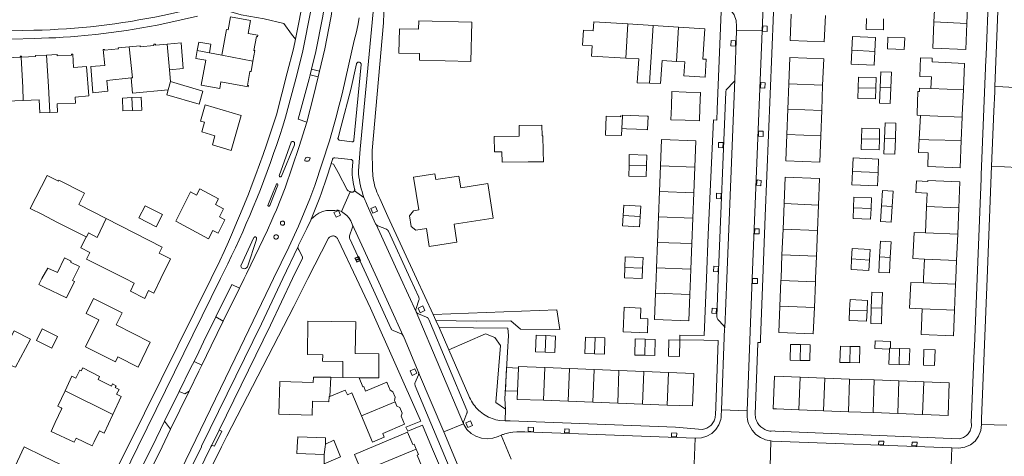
# Model space of a CAD drawing. Header units: metres. Extents: x 89888 to 94270, y 464165 to 468904.
# Tile 217 of 256: x 92012 to 92244, y 466998 to 467100. Entities that reach past the tile are written whole.
import ezdxf

# ---------------------------------------------------------------- set-up
doc = ezdxf.new("R2010")
doc.units = ezdxf.units.M
doc.layers.get('0').update_dxf_attribs({"linetype": 'CONTINUOUS'})
for name, color, linetype, lineweight in [('B_BEBOUWINGSGRENS_0', 251, 'CONTINUOUS', 13), ('B_LUIFEL_1', 251, 'CONTINUOUS', 13), ('B_TUSSENMUUR_0', 251, 'CONTINUOUS', 13), ('Q_OPLAADPAAL_0', 251, 'CONTINUOUS', 13), ('T_CULTUURGRENS_0', 251, 'CONTINUOUS', 13), ('T_HEK_LIJN_0', 251, 'CONTINUOUS', 13), ('V_WEGGRENS_0', 251, 'CONTINUOUS', 13)]:
    doc.layers.add(name, color=color, linetype=linetype, lineweight=lineweight)

# ---------------------------------------------------------------- blocks, each defined once
blk = doc.blocks.new('OGT_BLOK1_ACAD_1_FMEBLOCK20')
at = {"layer": 'B_BEBOUWINGSGRENS_0'}
for points in [[(8.29, -7.07), (10.53, -2.38), (7.91, -1.05), (8.58, 0.37), (-4.57, 7.07)], [(-9.29, 2.75), (-10.53, 0.15), (-8.44, -0.91), (-9.18, -2.46), (-0.15, -7.07)]]:
    blk.add_lwpolyline(points, dxfattribs=at)
blk = doc.blocks.new('Q_OPLAADPAAL')
for points in [[(-0.5, 0.5), (0.5, 0.5), (0.5, -0.5), (-0.5, -0.5)], [(-0.08, 0.33), (0.07, 0.33), (0.07, -0.33), (-0.08, -0.33)]]:
    blk.add_lwpolyline(points, close=True)
blk.add_lwpolyline([(-0.44, 0.46), (0.44, 0.46, -0.414214), (0.46, 0.44), (0.46, -0.44, -0.414214), (0.44, -0.46), (-0.44, -0.46, -0.414214), (-0.46, -0.44), (-0.46, 0.44), (-0.46, 0.44), (-0.46, 0.45), (-0.46, 0.45), (-0.46, 0.45), (-0.46, 0.45), (-0.46, 0.45), (-0.46, 0.45), (-0.46, 0.46), (-0.46, 0.46), (-0.46, 0.46), (-0.45, 0.46), (-0.45, 0.46), (-0.45, 0.46), (-0.45, 0.46), (-0.45, 0.46), (-0.45, 0.46), (-0.44, 0.46), (-0.44, 0.46)], format="xyb")
blk = doc.blocks.new('OGT_BLOK3_ACAD_1_FMEBLOCK24')
at = {"layer": 'B_BEBOUWINGSGRENS_0'}
for points in [[(-3.46, 2.27), (-4.22, 0.91), (-2.92, 0.29)], [(-2.92, 0.29), (2.3, -2.27), (4.22, 1.58), (3.75, 1.82), (3.98, 2.27)]]:
    blk.add_lwpolyline(points, dxfattribs=at)
blk = doc.blocks.new('OGT_BLOK3_ACAD_1_FMEBLOCK30')
at = {"layer": 'V_WEGGRENS_0'}
blk.add_line((-0.56, 0.59), (-0.58, -0.59), dxfattribs=at)
blk.add_lwpolyline([(-0.58, -0.59), (0.56, -0.57), (0.58, 0.59)], dxfattribs=at)

msp = doc.modelspace()

# ---------------------------------------------------------------- linework, layer by layer
at = {"layer": 'B_BEBOUWINGSGRENS_0'}
for p, q in [((92227.81, 467105.88), (92227.54, 467099.91)), ((92235.28, 467099.57), (92235.55, 467105.54)), ((92118.6, 467090.59), (92118.83, 467099.88)), ((92161.49, 467099.06), (92155.55, 467099.43)), ((92167.48, 467098.68), (92161.49, 467099.06)), ((92220.56, 467093.45), (92220.66, 467096.17)), ((92060.02, 467092.1), (92057.07, 467092.61)), ((92147.01, 467091.9), (92155.06, 467091.39)), ((92213.51, 467089.71), (92213.67, 467092.97)), ((92227.1, 467090.49), (92227.11, 467091.38)), ((92047.93, 467085.89), (92047.72, 467088.66)), ((92213.86, 467084.32), (92213.93, 467086.83)), ((92193.38, 467085.38), (92193.15, 467079.4)), ((92201.13, 467079.09), (92201.36, 467085.07)), ((92165.91, 467083.55), (92165.78, 467079.99)), ((92007.35, 467081.18), (92013.27, 467081.43)), ((92154.25, 467077.96), (92154.24, 467077.77)), ((92193.15, 467079.4), (92192.92, 467073.41)), ((92200.9, 467073.1), (92201.13, 467079.09)), ((92224.35, 467077.93), (92224.07, 467072.32)), ((92218.46, 467072.43), (92218.58, 467076.09)), ((92233.96, 467072), (92234.19, 467077.5)), ((92214.7, 467072.3), (92214.76, 467074.8)), ((92155.8, 467066.17), (92155.73, 467063.65)), ((92163.21, 467066.06), (92162.98, 467060.06)), ((92171.04, 467059.75), (92171.27, 467065.75)), ((92214.23, 467061.35), (92214.38, 467064.49)), ((92233.4, 467056.19), (92233.66, 467062.33)), ((92162.98, 467060.06), (92162.75, 467054.07)), ((92170.8, 467053.76), (92171.04, 467059.75)), ((92217.7, 467056.47), (92217.94, 467060.11)), ((92032.8, 467053.67), (92026.38, 467056.94)), ((92192.28, 467057.18), (92192.03, 467051.15)), ((92200.15, 467050.82), (92200.4, 467056.85)), ((92212.74, 467056.03), (92212.83, 467058.51)), ((92225.83, 467056.51), (92225.57, 467050.31)), ((92233.13, 467049.98), (92233.4, 467056.19)), ((92162.75, 467054.07), (92162.51, 467048.07)), ((92170.57, 467047.76), (92170.8, 467053.76)), ((92192.03, 467051.15), (92191.79, 467045.13)), ((92199.9, 467044.8), (92200.15, 467050.82)), ((92232.87, 467043.81), (92233.13, 467049.98)), ((92162.51, 467048.07), (92162.28, 467042.08)), ((92170.34, 467041.77), (92170.57, 467047.76)), ((92217.28, 467044.54), (92217.46, 467048.22)), ((92191.79, 467045.13), (92191.56, 467039.53)), ((92154.93, 467044.66), (92154.83, 467042.18)), ((92199.69, 467039.53), (92199.9, 467044.8)), ((92212.21, 467041.46), (92212.36, 467043.91)), ((92225.3, 467044.13), (92225.11, 467039.53)), ((92232.69, 467039.53), (92232.87, 467043.81)), ((92162.28, 467042.08), (92162.18, 467039.53)), ((92170.25, 467039.53), (92170.34, 467041.77)), ((92162.18, 467039.53), (92162.05, 467036.08)), ((92170.11, 467035.77), (92170.25, 467039.53)), ((92191.56, 467039.53), (92191.54, 467039.11)), ((92199.66, 467038.78), (92199.69, 467039.53)), ((92225.11, 467039.53), (92225.07, 467038.52)), ((92232.38, 467032.13), (92232.64, 467038.26)), ((92232.64, 467038.26), (92232.69, 467039.53)), ((92211.81, 467031.97), (92211.92, 467034.41)), ((92161.95, 467025.24), (92159.59, 467025.29)), ((92167.78, 467025.06), (92165.18, 467025.12)), ((92217.29, 467023.21), (92217.35, 467024.75)), ((92198.45, 467023.94), (92196.14, 467024)), ((92210.13, 467023.53), (92207.83, 467023.59)), ((92219.47, 467023.13), (92217.29, 467023.21)), ((92129.82, 467018.48), (92129.58, 467013.1)), ((92141.79, 467018.4), (92135.97, 467018.63)), ((92147.62, 467018.17), (92141.79, 467018.4)), ((92153.44, 467017.94), (92147.62, 467018.17)), ((92159.26, 467017.71), (92153.44, 467017.94)), ((92165.09, 467017.48), (92159.26, 467017.71)), ((92088.43, 467016.29), (92085.62, 467016.33)), ((92201.87, 467016.14), (92196.06, 467016.35)), ((92207.69, 467015.92), (92201.87, 467016.14)), ((92213.5, 467015.7), (92207.69, 467015.92)), ((92219.32, 467015.48), (92213.5, 467015.7)), ((92225.13, 467015.26), (92219.32, 467015.48)), ((92135.66, 467010.91), (92141.48, 467010.69)), ((92141.48, 467010.69), (92147.3, 467010.47)), ((92147.3, 467010.47), (92153.13, 467010.24)), ((92153.13, 467010.24), (92158.95, 467010.02)), ((92158.95, 467010.02), (92164.78, 467009.8)), ((92195.77, 467008.67), (92201.58, 467008.45)), ((92201.58, 467008.45), (92207.4, 467008.23)), ((92207.4, 467008.23), (92213.21, 467008.01)), ((92213.21, 467008.01), (92219.03, 467007.79)), ((92219.03, 467007.79), (92224.84, 467007.57))]:
    msp.add_line(p, q, dxfattribs=at)
for points in [[(92066.17, 467097.21), (92066.74, 467100.25), (92062.02, 467101.13), (92061.45, 467098.08), (92061.11, 467098.15), (92060.02, 467092.1)], [(92193.96, 467101.74), (92193.71, 467095.58), (92201.75, 467095.26), (92201.99, 467101.42)], [(92118.83, 467099.88), (92106.33, 467100.19), (92106.29, 467098.21), (92101.81, 467098.32), (92101.68, 467092.59), (92106.52, 467092.47), (92106.48, 467090.89), (92118.6, 467090.59)], [(92155.55, 467099.43), (92147.53, 467099.94), (92147.4, 467097.79), (92145.08, 467097.94), (92144.86, 467094.46), (92147.16, 467094.32), (92147.01, 467091.9)], [(92166.94, 467090.64), (92168.93, 467090.51), (92168.7, 467087.22), (92173.69, 467086.95), (92173.98, 467091.12), (92173.16, 467091.18), (92173.61, 467098.29), (92167.48, 467098.68)], [(92211.65, 467100.69), (92211.6, 467098.1), (92215.66, 467098.02), (92215.7, 467100.62)], [(92227.54, 467099.91), (92227.27, 467093.75), (92235.01, 467093.41), (92235.28, 467099.57)], [(92067.33, 467090.71), (92067.77, 467093.19), (92067.55, 467093.23), (92068.13, 467096.46), (92068.38, 467096.42), (92068.45, 467096.78), (92066.17, 467097.21)], [(92213.67, 467092.97), (92213.83, 467096.23), (92208.36, 467096.5), (92208.2, 467093.24)], [(92220.66, 467096.17), (92216.73, 467096.3), (92216.63, 467093.59), (92220.56, 467093.45)], [(92038.23, 467094.05), (92035.63, 467093.79), (92035.65, 467093.62), (92032.43, 467093.29), (92032.41, 467093.46), (92032.11, 467093.43), (92032.44, 467089.7), (92029.14, 467089.42), (92029.66, 467083.22), (92033.18, 467083.59), (92032.97, 467086.16), (92038.65, 467086.74)], [(92047.11, 467094.71), (92044.38, 467094.44), (92044.36, 467094.72), (92044.01, 467094.69), (92044.03, 467094.41), (92040.78, 467094.08), (92040.76, 467094.31), (92038.23, 467094.05)], [(92047.72, 467088.66), (92050.93, 467088.97), (92050.42, 467095.03), (92047.11, 467094.71)], [(92057.07, 467092.61), (92057.43, 467094.66), (92054.57, 467095.18), (92054.22, 467093.21)], [(92012.59, 467091.64), (92009.31, 467091.49), (92009.3, 467091.73), (92006.75, 467091.62)], [(92018.78, 467092.11), (92016.13, 467091.99), (92016.13, 467091.77), (92012.9, 467091.63), (92012.9, 467091.9), (92012.73, 467091.89), (92012.58, 467091.89), (92012.59, 467091.64)], [(92028.12, 467089.4), (92025.07, 467089.2), (92024.96, 467092.37), (92024.59, 467092.35), (92024.6, 467092.09), (92021.26, 467091.94), (92021.25, 467092.22), (92018.78, 467092.11)], [(92054.22, 467093.21), (92053.9, 467091.34), (92056.24, 467090.92), (92055.12, 467085.06), (92059.49, 467084.23), (92059.8, 467085.82), (92066.18, 467084.64), (92066.24, 467084.94), (92066.03, 467084.98), (92066.62, 467088.27), (92066.88, 467088.22), (92067.33, 467090.71)], [(92201.36, 467085.07), (92201.6, 467091.25), (92193.62, 467091.55), (92193.38, 467085.38)], [(92208.2, 467093.24), (92208.04, 467089.98), (92213.51, 467089.71)], [(92227.11, 467091.38), (92224.4, 467091.49), (92224.2, 467087.1), (92224.33, 467087.1), (92226.95, 467086.99), (92226.83, 467084.25)], [(92019.52, 467078.62), (92021.36, 467078.71), (92021.25, 467080.65), (92025.53, 467080.83), (92025.49, 467082.25), (92028.69, 467082.57), (92028.12, 467089.4)], [(92155.06, 467091.39), (92158.1, 467091.2), (92157.74, 467085.6), (92160.6, 467085.53)], [(92160.6, 467085.53), (92163.21, 467085.46), (92163.59, 467090.85), (92166.94, 467090.64)], [(92234.46, 467083.91), (92234.72, 467090.17), (92227.1, 467090.49)], [(92213.93, 467086.83), (92209.76, 467086.95), (92209.69, 467084.44)], [(92217.37, 467084.41), (92217.52, 467088.09), (92215.03, 467088.2), (92214.88, 467084.52)], [(92038.65, 467086.74), (92038.94, 467083.12), (92047.4, 467083.98)], [(92047.4, 467083.98), (92047.07, 467082.78), (92054.65, 467080.55), (92055.52, 467083.66), (92047.93, 467085.89)], [(92214.88, 467084.52), (92214.73, 467080.83), (92217.22, 467080.73), (92217.37, 467084.41)], [(92038.96, 467079.08), (92041.17, 467079.17), (92041.04, 467082.2), (92038.83, 467082.11)], [(92165.78, 467079.99), (92165.66, 467076.92), (92169.01, 467076.8), (92172.36, 467076.67), (92172.47, 467079.74), (92172.61, 467083.3), (92169.26, 467083.42), (92165.91, 467083.55)], [(92209.69, 467084.44), (92209.62, 467081.92), (92213.79, 467081.8), (92213.86, 467084.32)], [(92226.83, 467084.25), (92224.18, 467084.37), (92224.13, 467083.53), (92223.76, 467083.53), (92223.61, 467078.41), (92223.6, 467077.97), (92224.35, 467077.93)], [(92234.19, 467077.5), (92234.22, 467078.03), (92234.46, 467083.91)], [(92013.27, 467081.43), (92017, 467081.59), (92017.15, 467078.51), (92019.52, 467078.62)], [(92038.83, 467082.11), (92036.62, 467082.02), (92036.74, 467078.98), (92038.96, 467079.08)], [(92056.05, 467080.39), (92054.99, 467076.61), (92055.9, 467076.34), (92055.26, 467074.05), (92058.38, 467073.12), (92057.78, 467070.99), (92062.19, 467069.68), (92064.51, 467077.87), (92056.05, 467080.39)], [(92154.24, 467077.77), (92153.82, 467077.79), (92153.79, 467077.6), (92150.42, 467077.78), (92150.26, 467073.3)], [(92154.12, 467074.81), (92155.21, 467074.77), (92159.9, 467074.58), (92160.17, 467074.57), (92160.29, 467077.72), (92160.1, 467077.73), (92154.25, 467077.96)], [(92125.94, 467066.89), (92132.04, 467066.98), (92135.64, 467067.03), (92135.6, 467069.54), (92135.55, 467073.1), (92135.35, 467073.1), (92135.32, 467075.6), (92129.94, 467075.52), (92129.98, 467073.02), (92124.1, 467072.93)], [(92218.58, 467076.09), (92216.04, 467076.17), (92215.92, 467072.52)], [(92124.1, 467072.93), (92124.15, 467069.36), (92125.9, 467069.38), (92125.94, 467066.89)], [(92150.26, 467073.3), (92154.06, 467073.21), (92154.12, 467074.81)], [(92192.92, 467073.41), (92192.68, 467067.24), (92200.67, 467066.94), (92200.9, 467073.1)], [(92214.76, 467074.8), (92210.55, 467074.91), (92210.49, 467072.41)], [(92171.27, 467065.75), (92171.51, 467071.92), (92163.45, 467072.23), (92163.21, 467066.06)], [(92210.49, 467072.41), (92210.42, 467069.91), (92214.63, 467069.8), (92214.7, 467072.3)], [(92215.92, 467072.52), (92215.79, 467068.86), (92218.34, 467068.78), (92218.46, 467072.43)], [(92224.07, 467072.32), (92223.94, 467069.23), (92226.2, 467069.13), (92226.07, 467065.89), (92233.7, 467065.58), (92233.96, 467072)], [(92159.94, 467066.07), (92160, 467068.59), (92155.86, 467068.7), (92155.8, 467066.17)], [(92155.73, 467063.65), (92159.87, 467063.54), (92159.94, 467066.07)], [(92214.38, 467064.49), (92214.52, 467067.64), (92208.5, 467067.91), (92208.36, 467064.76)], [(92026.38, 467056.94), (92027.66, 467059.61), (92021.63, 467062.66), (92021.54, 467062.46), (92018.92, 467063.76), (92014.93, 467056), (92017.77, 467054.6), (92021.19, 467052.85), (92028.08, 467049.34)], [(92123.87, 467053.77), (92122.61, 467061.88), (92116.19, 467060.88), (92115.76, 467063.67), (92110.32, 467062.83), (92110.1, 467064.18), (92105.12, 467063.4), (92106.32, 467055.68), (92105.06, 467055.48), (92104.15, 467054.31), (92104.53, 467051.79), (92105.68, 467050.9), (92108.16, 467051.29), (92108.8, 467047.12), (92115.28, 467048.13)], [(92208.36, 467064.76), (92208.22, 467061.62), (92214.23, 467061.35)], [(92200.4, 467056.85), (92200.65, 467063.07), (92192.53, 467063.4), (92192.28, 467057.18)], [(92226.08, 467062.37), (92223.42, 467062.53), (92223.26, 467059.8), (92225.96, 467059.64), (92225.83, 467056.51)], [(92233.66, 467062.33), (92226.09, 467062.65), (92226.08, 467062.37)], [(92049.17, 467053.03), (92056.87, 467048.93), (92057.86, 467050.89), (92059.14, 467050.21), (92060.71, 467053.36), (92059.45, 467054.03), (92060.41, 467055.94), (92058.54, 467056.94), (92059.24, 467058.34), (92054.82, 467060.69), (92054.07, 467059.17), (92052.62, 467059.94), (92049.17, 467053.03)], [(92217.94, 467060.11), (92215.42, 467060.28), (92215.18, 467056.63)], [(92158.43, 467054.12), (92158.59, 467056.55), (92154.57, 467056.81), (92154.42, 467054.38)], [(92212.83, 467058.51), (92208.7, 467058.66), (92208.61, 467056.18)], [(92044.57, 467051.75), (92046.02, 467054.6), (92041.94, 467056.67), (92040.49, 467053.82), (92044.57, 467051.75)], [(92154.42, 467054.38), (92154.26, 467051.94), (92158.27, 467051.68), (92158.43, 467054.12)], [(92208.61, 467056.18), (92208.51, 467053.7), (92212.65, 467053.54), (92212.74, 467056.03)], [(92215.18, 467056.63), (92214.93, 467052.99), (92217.46, 467052.82), (92217.7, 467056.47)], [(92115.28, 467048.13), (92114.63, 467052.34), (92123.87, 467053.77)], [(92225.57, 467050.31), (92222.87, 467050.42), (92222.61, 467044.24), (92225.3, 467044.13)], [(92217.46, 467048.22), (92214.95, 467048.34), (92214.77, 467044.66)], [(92212.36, 467043.91), (92212.51, 467046.36), (92208.33, 467046.61), (92208.18, 467044.16)], [(92025.12, 467039.53), (92026.54, 467042.36), (92024.41, 467043.39), (92024.57, 467043.67), (92022.98, 467044.43), (92021.31, 467040.97), (92019.06, 467041.98), (92017.68, 467039.53)], [(92159.01, 467042.01), (92159.11, 467044.49), (92154.93, 467044.66)], [(92208.18, 467044.16), (92208.04, 467041.71), (92212.21, 467041.46)], [(92214.77, 467044.66), (92214.58, 467040.99), (92217.09, 467040.86), (92217.28, 467044.54)], [(92154.83, 467042.18), (92154.73, 467039.71), (92158.91, 467039.54), (92159.01, 467042.01)], [(92037.22, 467039.53), (92039.36, 467038.44), (92038.48, 467036.58), (92041.88, 467034.85), (92042.78, 467036.73), (92044.02, 467036.1), (92045.66, 467039.53)], [(92191.54, 467039.11), (92191.54, 467039.06), (92191.29, 467033.05)], [(92199.41, 467032.75), (92199.66, 467038.73), (92199.66, 467038.78)], [(92225.07, 467038.52), (92222.07, 467038.65), (92221.81, 467032.56), (92224.81, 467032.43)], [(92162.05, 467036.08), (92161.81, 467029.89), (92169.87, 467029.57), (92170.11, 467035.77)], [(92215.32, 467032.57), (92215.46, 467036.26), (92212.94, 467036.36), (92212.8, 467032.66)], [(92035.52, 467021.15), (92040.3, 467018.72), (92043.17, 467024.55), (92035.14, 467028.63), (92036.54, 467031.45), (92029.82, 467034.86), (92028.11, 467031.36), (92031.04, 467029.87), (92027.94, 467023.52), (92034.94, 467019.97), (92035.52, 467021.15)], [(92211.92, 467034.41), (92207.81, 467034.6), (92207.7, 467032.15)], [(92154.65, 467032.8), (92154.39, 467027.04), (92160.11, 467026.78), (92160.26, 467030.08)], [(92160.26, 467030.08), (92158.48, 467030.16), (92158.59, 467032.62), (92154.65, 467032.8)], [(92191.29, 467033.05), (92191.04, 467026.86), (92199.16, 467026.53), (92199.41, 467032.75)], [(92207.7, 467032.15), (92207.59, 467029.71), (92211.7, 467029.52), (92211.81, 467031.97)], [(92212.8, 467032.66), (92212.66, 467028.96), (92215.18, 467028.87), (92215.32, 467032.57)], [(92224.81, 467032.43), (92224.55, 467026.42), (92232.12, 467026.1), (92232.38, 467032.13)], [(92092.29, 467016.23), (92093.08, 467016.22), (92096.95, 467016.16), (92096.94, 467021.86), (92091.39, 467021.95), (92091.51, 467029.35), (92080.27, 467029.53), (92080.15, 467021.69), (92083.74, 467021.63), (92083.72, 467020.12), (92088.5, 467020.05), (92088.43, 467016.29)], [(92010.44, 467019.1), (92011.46, 467018.67), (92014.97, 467025.32), (92011.1, 467027.28), (92007.61, 467020.6), (92007.68, 467020.57)], [(92020.01, 467023.21), (92021.35, 467025.95), (92017.74, 467027.71), (92016.4, 467024.97), (92020.01, 467023.21)], [(92136.24, 467026.12), (92133.94, 467026.22), (92133.77, 467022.32), (92136.07, 467022.22)], [(92136.07, 467022.22), (92138.37, 467022.12), (92138.54, 467026.02), (92136.24, 467026.12)], [(92147.83, 467025.69), (92145.53, 467025.76), (92145.41, 467021.93), (92147.71, 467021.86)], [(92147.71, 467021.86), (92150.02, 467021.79), (92150.14, 467025.62), (92147.83, 467025.69)], [(92159.59, 467025.29), (92157.22, 467025.34), (92157.14, 467021.56), (92159.51, 467021.51)], [(92159.51, 467021.51), (92161.87, 467021.46), (92161.95, 467025.24)], [(92165.18, 467025.12), (92165.09, 467021.31), (92167.68, 467021.24), (92167.78, 467025.06)], [(92217.35, 467024.75), (92213.68, 467024.87), (92213.62, 467023.09), (92217.07, 467022.97)], [(92196.14, 467024), (92193.82, 467024.05), (92193.74, 467020.35), (92196.05, 467020.3)], [(92196.05, 467020.3), (92198.36, 467020.24), (92198.45, 467023.94)], [(92207.83, 467023.59), (92205.52, 467023.64), (92205.43, 467019.83), (92207.74, 467019.77)], [(92207.74, 467019.77), (92210.04, 467019.71), (92210.13, 467023.53)], [(92217.07, 467022.97), (92216.94, 467019.39), (92219.34, 467019.31)], [(92219.34, 467019.31), (92221.73, 467019.23), (92221.86, 467023.05), (92219.47, 467023.13)], [(92227.82, 467022.8), (92225.18, 467022.89), (92225.06, 467019.15), (92227.7, 467019.06), (92227.82, 467022.8)], [(92030.88, 467015.83), (92031.23, 467016.55), (92027.27, 467018.53), (92026.91, 467017.82), (92026.55, 467017.99), (92025.67, 467016.11), (92024.73, 467016.58), (92023.12, 467013.16)], [(92135.97, 467018.63), (92129.83, 467018.87), (92129.82, 467018.48)], [(92164.78, 467009.8), (92170.71, 467009.58), (92171.08, 467017.25), (92165.09, 467017.48)], [(92034.35, 467007.61), (92036.31, 467011.78), (92035.24, 467012.32), (92035.81, 467013.44), (92034.88, 467013.9), (92035.11, 467014.35), (92034.29, 467014.76), (92034.04, 467014.25), (92030.88, 467015.83)], [(92085.62, 467016.33), (92081.58, 467016.39), (92081.46, 467015.12), (92073.67, 467015.37), (92073.43, 467007.65), (92081.22, 467007.4), (92081.32, 467010.7), (92085.16, 467010.56), (92085.26, 467011.79), (92085.4, 467011.84)], [(92100.78, 467010.56), (92100.63, 467010.89), (92100.8, 467011.65), (92100.25, 467012.93), (92099.62, 467013.28), (92098.83, 467015.16), (92093.83, 467013.06), (92093.38, 467014.12), (92093.21, 467014.05), (92092.29, 467016.23)], [(92196.06, 467016.35), (92190.04, 467016.58), (92189.75, 467008.9), (92190.5, 467008.87), (92195.77, 467008.67)], [(92224.84, 467007.57), (92230.85, 467007.35), (92231.14, 467015.03), (92225.13, 467015.26)], [(92023.12, 467013.16), (92021.4, 467009.5), (92022.17, 467009.11), (92022.39, 467009), (92020.82, 467005.66), (92019.85, 467003.6), (92025.28, 467001.05), (92025.72, 467001.97), (92029.52, 467000.19), (92029.97, 467001.14), (92031.18, 467003.73), (92032.28, 467003.19), (92034.35, 467007.61)], [(92085.4, 467011.84), (92089.04, 467013.31), (92089.53, 467012.22), (92090.59, 467012.64), (92092.84, 467007.28)], [(92129.58, 467013.1), (92129.49, 467011.14), (92135.66, 467010.91)], [(92092.84, 467007.28), (92095.43, 467001.08), (92098.21, 467002.25), (92097.84, 467003.13), (92102.97, 467005.29), (92102.22, 467007.15), (92102.41, 467007.91), (92101.86, 467009.19), (92101.21, 467009.56), (92100.78, 467010.56)], [(92105.7, 466999.45), (92105.22, 467000.6), (92104.92, 467000.48), (92103.67, 467003.43), (92091.19, 466998.17), (92092.14, 466995.9), (92088.77, 466994.47), (92089.55, 466992.67), (92090.61, 466993.12)], [(92084.39, 467000.62), (92084.41, 467002.09), (92077.87, 467002.33), (92077.74, 467000), (92077.65, 466998.42), (92084.07, 466998.14)], [(92086.97, 467000), (92086.38, 467001.5), (92084.39, 467000.62)], [(92017.99, 466997.78), (92013.5, 466999.96), (92009.78, 466992.07), (92010.26, 466990.72), (92013.85, 466988.97), (92022.86, 466984.58), (92025.14, 466989.56), (92022.11, 466991.03), (92023.98, 466994.85), (92017.99, 466997.78)], [(92084.07, 466998.14), (92084.08, 466995.95), (92087.93, 466997.59), (92086.97, 467000)], [(92107.08, 466995.34), (92105.96, 466998.01), (92106.14, 466998.09), (92106.24, 466998.15), (92105.7, 466999.45)]]:
    msp.add_lwpolyline(points, dxfattribs=at)
at = {"layer": 'B_LUIFEL_1'}
msp.add_line((92129.82, 467018.48), (92127, 467018.61), dxfattribs=at)
msp.add_lwpolyline([(92127, 467018.61), (92126.74, 467013.16), (92129.58, 467013.1)], dxfattribs=at)
at = {"layer": 'B_TUSSENMUUR_0'}
for p, q in [((92155.06, 467091.39), (92155.55, 467099.43)), ((92160.6, 467085.53), (92161.49, 467099.06)), ((92167.48, 467098.68), (92166.94, 467090.64)), ((92227.54, 467099.91), (92235.28, 467099.57)), ((92047.11, 467094.71), (92047.72, 467088.66)), ((92057.07, 467092.61), (92054.22, 467093.21)), ((92067.33, 467090.71), (92060.02, 467092.1)), ((92208.2, 467093.24), (92213.67, 467092.97)), ((92047.93, 467085.89), (92047.4, 467083.98)), ((92193.38, 467085.38), (92201.36, 467085.07)), ((92214.88, 467084.52), (92217.37, 467084.41)), ((92209.69, 467084.44), (92213.86, 467084.32)), ((92226.83, 467084.25), (92234.46, 467083.91)), ((92038.83, 467082.11), (92038.96, 467079.08)), ((92154.24, 467077.77), (92154.12, 467074.81)), ((92193.15, 467079.4), (92201.13, 467079.09)), ((92192.92, 467073.41), (92200.9, 467073.1)), ((92210.49, 467072.41), (92214.7, 467072.3)), ((92215.92, 467072.52), (92218.46, 467072.43)), ((92155.8, 467066.17), (92159.94, 467066.07)), ((92163.21, 467066.06), (92171.27, 467065.75)), ((92208.36, 467064.76), (92214.38, 467064.49)), ((92162.98, 467060.06), (92171.04, 467059.75)), ((92192.28, 467057.18), (92200.4, 467056.85)), ((92154.42, 467054.38), (92158.43, 467054.12)), ((92208.61, 467056.18), (92212.74, 467056.03)), ((92215.18, 467056.63), (92217.7, 467056.47)), ((92225.83, 467056.51), (92233.4, 467056.19)), ((92162.75, 467054.07), (92170.8, 467053.76)), ((92192.03, 467051.15), (92200.15, 467050.82)), ((92225.57, 467050.31), (92233.13, 467049.98)), ((92170.57, 467047.76), (92162.51, 467048.07)), ((92191.79, 467045.13), (92199.9, 467044.8)), ((92208.18, 467044.16), (92212.36, 467043.91)), ((92214.77, 467044.66), (92217.28, 467044.54)), ((92225.3, 467044.13), (92232.87, 467043.81)), ((92154.83, 467042.18), (92159.01, 467042.01)), ((92170.34, 467041.77), (92162.28, 467042.08)), ((92191.54, 467039.11), (92199.66, 467038.78)), ((92225.07, 467038.52), (92232.64, 467038.26)), ((92162.05, 467036.08), (92170.11, 467035.77)), ((92199.41, 467032.75), (92191.29, 467033.05)), ((92211.81, 467031.97), (92207.7, 467032.15)), ((92215.32, 467032.57), (92212.8, 467032.66)), ((92232.38, 467032.13), (92224.81, 467032.43)), ((92136.24, 467026.12), (92136.07, 467022.22)), ((92147.71, 467021.86), (92147.83, 467025.69)), ((92159.59, 467025.29), (92159.51, 467021.51)), ((92196.05, 467020.3), (92196.14, 467024)), ((92207.74, 467019.77), (92207.83, 467023.59)), ((92219.34, 467019.31), (92219.47, 467023.13)), ((92135.97, 467018.63), (92135.66, 467010.91)), ((92141.79, 467018.4), (92141.48, 467010.69)), ((92147.62, 467018.17), (92147.3, 467010.47)), ((92153.44, 467017.94), (92153.13, 467010.24)), ((92159.26, 467017.71), (92158.95, 467010.02)), ((92165.09, 467017.48), (92164.78, 467009.8)), ((92085.62, 467016.33), (92085.4, 467011.84)), ((92092.29, 467016.23), (92088.43, 467016.29)), ((92195.77, 467008.67), (92196.06, 467016.35)), ((92201.58, 467008.45), (92201.87, 467016.14)), ((92207.4, 467008.23), (92207.69, 467015.92)), ((92213.5, 467015.7), (92213.21, 467008.01)), ((92219.03, 467007.79), (92219.32, 467015.48)), ((92224.84, 467007.57), (92225.13, 467015.26)), ((92023.12, 467013.16), (92034.35, 467007.61)), ((92100.78, 467010.56), (92092.84, 467007.28)), ((92105.7, 466999.45), (92090.61, 466993.12))]:
    msp.add_line(p, q, dxfattribs=at)
for points in [[(92038.23, 467094.05), (92038.97, 467086.77), (92038.65, 467086.74)], [(92013.27, 467081.43), (92013.14, 467084.47), (92012.75, 467091.64), (92012.59, 467091.64)], [(92018.78, 467092.11), (92019.18, 467084.73), (92019.52, 467078.62)], [(92224.35, 467077.93), (92226.57, 467077.82), (92234.19, 467077.5)], [(92224.07, 467072.32), (92226.33, 467072.22), (92233.96, 467072)], [(92032.8, 467053.67), (92030.67, 467049.22), (92028.64, 467050.27), (92028.18, 467049.29), (92028.08, 467049.34)], [(92217.07, 467022.97), (92217.08, 467023.21), (92217.29, 467023.21)], [(92084.39, 467000.62), (92084.31, 467000), (92084.07, 466998.14)]]:
    msp.add_lwpolyline(points, dxfattribs=at)
at = {"layer": 'T_CULTUURGRENS_0'}
msp.add_lwpolyline([(92126.74, 467008.85), (92124.49, 467010.43), (92125.59, 467023.79), (92124.19, 467025.65), (92122.06, 467026.51), (92113.4, 467022.77)], dxfattribs=at)
at = {"layer": 'T_HEK_LIJN_0'}
msp.add_lwpolyline([(92126.59, 467011.27), (92127.18, 467022.2), (92127.48, 467026.15)], dxfattribs=at)
at = {"layer": 'V_WEGGRENS_0'}
for p, q in [((92187.58, 467109.74), (92187.1, 467097.85)), ((92181.09, 467097.99), (92187.1, 467097.85)), ((92080.77, 467087.45), (92081.1, 467088.84)), ((92080.77, 467087.45), (92082.65, 467086.99)), ((92082.97, 467088.36), (92081.1, 467088.84)), ((92082.65, 467086.99), (92082.97, 467088.36)), ((92178.78, 467039.53), (92180.69, 467086.39)), ((92241.12, 467065.95), (92240.07, 467039.53)), ((92241.12, 467065.95), (92247.17, 467065.65)), ((92088.14, 467055.33), (92090.2, 467059.98)), ((92091.22, 467060.21), (92093.43, 467058.64)), ((92096.56, 467039.53), (92090.7, 467052.36)), ((92096.19, 467052.42), (92096.28, 467052.23)), ((92096.28, 467052.23), (92102.14, 467039.53)), ((92105.82, 467039.53), (92099.08, 467054.18)), ((92087.36, 467048.65), (92091.68, 467039.53)), ((92074.38, 467039.53), (92077.91, 467046.94)), ((92064.14, 467037.32), (92065.22, 467039.53)), ((92102.69, 467026.09), (92096.56, 467039.53)), ((92102.14, 467039.53), (92105.72, 467031.76)), ((92109.71, 467031.08), (92105.82, 467039.53)), ((92174.02, 467039.53), (92173.47, 467026.12)), ((92178.31, 467027.93), (92178.78, 467039.53)), ((92184.79, 467039.53), (92183.58, 467008.43)), ((92064.14, 467037.32), (92060.35, 467029.56)), ((92105.72, 467031.76), (92105.73, 467031.74)), ((92105.73, 467031.74), (92116.85, 467005.39)), ((92060.35, 467029.56), (92058.58, 467030.51)), ((92110.35, 467029.68), (92109.71, 467031.08)), ((92111.11, 467028.04), (92110.35, 467029.68)), ((92113.4, 467022.77), (92111.11, 467028.04)), ((92111.11, 467028.04), (92127.28, 467027.9)), ((92127.28, 467027.9), (92127.48, 467026.15)), ((92053.45, 467020.06), (92055.28, 467019.15)), ((92054.6, 467017.74), (92052.3, 467013.03)), ((92055.28, 467019.15), (92054.6, 467017.74)), ((92112.22, 467003.47), (92106.3, 467017.48)), ((92049.97, 467012.99), (92046.52, 467005.97)), ((92047.94, 467004.11), (92052.3, 467013.03)), ((92126.59, 467011.27), (92126.74, 467008.85)), ((92126.74, 467008.85), (92126.66, 467006.11)), ((92183.58, 467008.43), (92177.57, 467008.67)), ((92046.52, 467005.97), (92047.94, 467004.11)), ((92059.35, 467003.9), (92057.63, 467000.39)), ((92059.96, 467003.62), (92059.35, 467003.9)), ((92116.85, 467005.39), (92112.22, 467003.47)), ((92112.22, 467003.47), (92119.31, 466986.71)), ((92116.93, 467005.2), (92116.85, 467005.39)), ((92244.73, 467005.03), (92238.71, 467005.21)), ((92128.08, 466997.09), (92125.71, 467002.71)), ((92171.14, 466995.92), (92171.39, 467002)), ((92189.18, 467001.35), (92188.99, 466995.23)), ((92231.73, 466999.7), (92231.51, 466993.62)), ((92233.42, 466999.63), (92231.73, 466999.7))]:
    msp.add_line(p, q, dxfattribs=at)
for points in [[(92187.28, 467039.53), (92187.84, 467054.25), (92189.44, 467092.47), (92190.61, 467121.72), (92190.62, 467121.99), (92190.66, 467123.61), (92190.67, 467123.79), (92192.03, 467159.08), (92192.78, 467176.04), (92193.51, 467195.51), (92193.56, 467196.77), (92193.57, 467197.07), (92194.3, 467216.63), (92194.51, 467218.87), (92195.5, 467220.71), (92198.02, 467221.48)], [(92244.11, 467140.82), (92242.97, 467112.31), (92241.9, 467084.69)], [(92240.91, 467119.83), (92239.83, 467092.16), (92239.82, 467091.96), (92239.79, 467091.07), (92238.69, 467063.98), (92238.65, 467063.05), (92237.7, 467039.53)], [(92078.77, 467108.69), (92046.1, 467101.44), (92044.23, 467101.06), (92042.35, 467100.71), (92040.47, 467100.37), (92038.59, 467100.05), (92036.7, 467099.76), (92034.81, 467099.49), (92032.92, 467099.24), (92031.02, 467099.01), (92029.13, 467098.8), (92027.23, 467098.61), (92025.32, 467098.45), (92023.42, 467098.31), (92021.52, 467098.19), (92019.61, 467098.09), (92017.7, 467098.01), (92015.79, 467097.95), (92000, 467097.49), (91995.33, 467097.35), (91985.49, 467097.1)], [(92081.87, 467108.14), (92080.96, 467102.6), (92079.06, 467093.12), (92077.68, 467087.37), (92074.99, 467077.52), (92074.32, 467075.37), (92073.63, 467073.22), (92072.92, 467071.08), (92072.19, 467068.95), (92071.44, 467066.82), (92070.67, 467064.7), (92069.88, 467062.59), (92069.07, 467060.49), (92068.24, 467058.4), (92067.39, 467056.31)], [(92099.08, 467054.18), (92097.15, 467058.37), (92096.9, 467058.88), (92096.67, 467059.39), (92096.46, 467059.91), (92096.27, 467060.44), (92096.1, 467060.98), (92095.95, 467061.52), (92095.81, 467062.07), (92095.7, 467062.62), (92095.61, 467063.17), (92095.54, 467063.73), (92095.49, 467064.29), (92095.46, 467064.85), (92095.4, 467069.7), (92098, 467099.68), (92098.29, 467106.83), (92099.2, 467107.84)], [(92079.27, 467106.35), (92078.95, 467104.32), (92078.2, 467100.17), (92077.3, 467095.85)], [(92081.1, 467088.84), (92082.08, 467092.94), (92083.72, 467100.9), (92084.58, 467105.81)], [(92086.26, 467105.05), (92086.14, 467104.22), (92086.02, 467103.39), (92085.9, 467102.55), (92085.77, 467101.72), (92085.65, 467100.89), (92084.2, 467093.55), (92082.97, 467088.36)], [(92092.14, 467064.92), (92092.51, 467070), (92095.74, 467103.93)], [(92181.09, 467097.99), (92181.12, 467098.83), (92181, 467100.26), (92180.52, 467101.6), (92179.71, 467102.78), (92178.62, 467103.7), (92177.33, 467104.31)], [(92000, 467095.53), (92015.84, 467096.03), (92017.55, 467096.08), (92019.26, 467096.14), (92020.97, 467096.21), (92022.68, 467096.31), (92024.38, 467096.42), (92026.09, 467096.55), (92027.79, 467096.7), (92028.56, 467096.78), (92030.37, 467096.96), (92032.18, 467097.17), (92033.99, 467097.4), (92035.79, 467097.65), (92037.6, 467097.92), (92039.4, 467098.21), (92041.19, 467098.51), (92042.99, 467098.84), (92044.78, 467099.19), (92046.56, 467099.56), (92054.27, 467101.29)], [(92077.3, 467095.85), (92076.41, 467097.06), (92074.56, 467099.52), (92069.99, 467100.63), (92064.56, 467101.57), (92061.54, 467102.46)], [(92092.32, 467100.91), (92091.96, 467099.1), (92091.57, 467097.3), (92091.16, 467095.51), (92088.44, 467083.71), (92087.97, 467081.74), (92087.48, 467079.77), (92086.97, 467077.8), (92086.43, 467075.84), (92085.87, 467073.89), (92085.29, 467071.95), (92081.88, 467061.45), (92080.67, 467058.28), (92078.05, 467051.89)], [(92177.22, 467102.96), (92177.49, 467102.37), (92176.55, 467079.28), (92176.45, 467076.77), (92175.64, 467076.92)], [(92187.24, 467097.76), (92188.32, 467097.7), (92188.34, 467098.94), (92187.27, 467099.01), (92187.24, 467097.76)], [(92180.69, 467086.39), (92181.08, 467097.8), (92181.09, 467097.99)], [(92187.1, 467097.85), (92185.63, 467060.98), (92184.79, 467039.53)], [(92077.3, 467095.85), (92076.83, 467093.6), (92075.35, 467087.98), (92072.82, 467078.08), (92072.07, 467075.73), (92071.29, 467073.38), (92070.5, 467071.04), (92069.69, 467068.7), (92068.85, 467066.37), (92068, 467064.05), (92067.13, 467061.74), (92066.24, 467059.43), (92065.33, 467057.13)], [(92180.87, 467095.43), (92179.82, 467095.51), (92179.77, 467094.3), (92180.83, 467094.22), (92180.87, 467095.43)], [(92092.31, 467090.46), (92092.21, 467090.47), (92092.1, 467090.46), (92092, 467090.43), (92091.91, 467090.38), (92091.83, 467090.31), (92091.76, 467090.23), (92091.71, 467090.14), (92091.68, 467090.04), (92090.38, 467084.04), (92088.1, 467075.36), (92087.35, 467072.67), (92087.32, 467072.58), (92087.32, 467072.49), (92087.34, 467072.4), (92087.38, 467072.31), (92087.43, 467072.23), (92087.5, 467072.17), (92087.58, 467072.12), (92087.67, 467072.09)], [(92087.67, 467072.09), (92090.57, 467071.71), (92090.68, 467071.71), (92090.78, 467071.74), (92090.87, 467071.78), (92090.96, 467071.85), (92091.02, 467071.93), (92091.07, 467072.03), (92091.09, 467072.13), (92092.78, 467089.87), (92092.78, 467089.97), (92092.76, 467090.08), (92092.72, 467090.17), (92092.66, 467090.26), (92092.59, 467090.33), (92092.51, 467090.39), (92092.41, 467090.44), (92092.31, 467090.46)], [(92080.01, 467076.37), (92077.99, 467077.05), (92080.55, 467086.52), (92080.77, 467087.45)], [(92082.65, 467086.99), (92081.58, 467082.43), (92080.01, 467076.37)], [(92176.8, 467039.53), (92178.54, 467083.49), (92178.58, 467083.65), (92178.63, 467083.8), (92178.69, 467083.95), (92178.78, 467084.08), (92178.88, 467084.21), (92180.3, 467085.65), (92180.42, 467085.77), (92180.53, 467085.91), (92180.61, 467086.06), (92180.66, 467086.22), (92180.69, 467086.39)], [(92186.72, 467084.43), (92187.78, 467084.35), (92187.83, 467085.6), (92186.78, 467085.68), (92186.72, 467084.43)], [(92241.9, 467084.69), (92241.85, 467083.45), (92241.63, 467078.91), (92241.12, 467065.95)], [(92241.9, 467084.69), (92243.77, 467084.62), (92247.92, 467084.44)], [(92072.25, 467054.35), (92072.83, 467055.71), (92073.88, 467058.28), (92074.89, 467060.88), (92078.2, 467070.6), (92080.01, 467076.37)], [(92175.64, 467076.92), (92174.45, 467049.88), (92174.02, 467039.53)], [(92186.26, 467073.01), (92187.33, 467072.97), (92187.38, 467074.21), (92186.3, 467074.25), (92186.26, 467073.01)], [(92077.12, 467071.01), (92077.11, 467071.29), (92077.06, 467071.54), (92077.02, 467071.61), (92076.77, 467071.78), (92076.68, 467071.79), (92076.6, 467071.79), (92076.52, 467071.76), (92076.29, 467071.62), (92073.5, 467063.7), (92073.55, 467063.55), (92073.62, 467063.49), (92073.75, 467063.46), (92073.88, 467063.49), (92074.01, 467063.62), (92077.12, 467071.01)], [(92177.93, 467071.54), (92176.88, 467071.58), (92176.83, 467070.35), (92177.88, 467070.32), (92177.93, 467071.54)], [(92080.76, 467067.9), (92080.7, 467067.97), (92080.47, 467068.03), (92080.1, 467068.08), (92079.89, 467068.04), (92079.76, 467067.96), (92079.68, 467067.83), (92079.56, 467067.52), (92079.51, 467067.26), (92079.56, 467067.21), (92079.76, 467067.17), (92079.98, 467067.15), (92080.28, 467067.18), (92080.46, 467067.25), (92080.56, 467067.33), (92080.64, 467067.47), (92080.76, 467067.9)], [(92085.73, 467066.59), (92085.71, 467066.51), (92084.64, 467063.15), (92084.26, 467062), (92083.87, 467060.86), (92083.46, 467059.73), (92083.04, 467058.6), (92082.6, 467057.47), (92081.03, 467053.55)], [(92086.62, 467067.94), (92086.52, 467067.95), (92086.42, 467067.94), (92086.32, 467067.91), (92086.23, 467067.87), (92086.15, 467067.8), (92086.09, 467067.73), (92086.04, 467067.64), (92086, 467067.54), (92085.73, 467066.59)], [(92085.73, 467066.59), (92086.27, 467066.42), (92087.38, 467064.53), (92089.52, 467060.41), (92089.72, 467060.22), (92090.14, 467060.01), (92090.2, 467059.98)], [(92090.66, 467065.05), (92090.82, 467067.04), (92090.81, 467067.15), (92090.79, 467067.24), (92090.75, 467067.33), (92090.68, 467067.41), (92090.61, 467067.48), (92090.52, 467067.53), (92090.42, 467067.56), (92090.32, 467067.57), (92086.62, 467067.94)], [(92091.22, 467060.21), (92091.24, 467060.28), (92091.26, 467060.36), (92091.27, 467060.43), (92091.26, 467060.51), (92091.24, 467060.59), (92091.1, 467061.14), (92090.97, 467061.68), (92090.87, 467062.24), (92090.79, 467062.8), (92090.72, 467063.36), (92090.68, 467063.92), (92090.66, 467064.49), (92090.66, 467065.05)], [(92093.43, 467058.64), (92093.2, 467059.32), (92092.98, 467060), (92092.79, 467060.69), (92092.62, 467061.38), (92092.48, 467062.08), (92092.36, 467062.79), (92092.26, 467063.49), (92092.19, 467064.21), (92092.14, 467064.92)], [(92073.2, 467061.5), (92073.21, 467061.64), (92073.19, 467061.71), (92073.06, 467061.83), (92072.98, 467061.84), (92072.84, 467061.81), (92072.77, 467061.61), (92071.79, 467059.1), (92070.82, 467056.72), (92071.01, 467056.58), (92071.09, 467056.57), (92071.17, 467056.59), (92071.22, 467056.63), (92071.28, 467056.71), (92073.2, 467061.5)], [(92185.82, 467061.51), (92186.78, 467061.39), (92186.9, 467062.64), (92185.93, 467062.76), (92185.82, 467061.51)], [(92090.2, 467059.98), (92090.32, 467059.94), (92090.45, 467059.85), (92090.57, 467059.85), (92090.7, 467059.86), (92090.82, 467059.9), (92090.93, 467059.95), (92091.01, 467059.98), (92091.07, 467060.02), (92091.13, 467060.08), (92091.18, 467060.14), (92091.22, 467060.21)], [(92177.46, 467059.54), (92176.41, 467059.61), (92176.35, 467058.37), (92177.4, 467058.29), (92177.46, 467059.54)], [(92065.33, 467057.13), (92064.41, 467054.88), (92063.47, 467052.62), (92062.52, 467050.38), (92061.55, 467048.15), (92060.55, 467045.92), (92059.54, 467043.7), (92057.47, 467039.53)], [(92093.43, 467058.64), (92093.57, 467058.28), (92093.72, 467057.92), (92093.87, 467057.56), (92094.03, 467057.21), (92094.19, 467056.85), (92094.51, 467056.08), (92096.19, 467052.42)], [(92067.39, 467056.31), (92066.58, 467054.39), (92065.76, 467052.48), (92064.92, 467050.57), (92064.07, 467048.67), (92063.2, 467046.79), (92062.31, 467044.9), (92061.4, 467043.03), (92059.68, 467039.53)], [(92081.03, 467053.55), (92082.08, 467054.48), (92082.85, 467054.96), (92083.7, 467055.31), (92084.59, 467055.52), (92085.38, 467055.56), (92085.5, 467055.57), (92086.6, 467055.55), (92087.05, 467055.66), (92087.38, 467055.66), (92087.77, 467055.51), (92088.14, 467055.33)], [(92087.95, 467054.48), (92087.45, 467055.58), (92086.38, 467055.09), (92086.87, 467053.99), (92087.95, 467054.48)], [(92090.7, 467052.36), (92090.36, 467053.09), (92089.93, 467053.76), (92089.4, 467054.36), (92088.81, 467054.89), (92088.14, 467055.33)], [(92095.04, 467056.01), (92095.54, 467054.93), (92096.65, 467055.42), (92096.15, 467056.5), (92095.04, 467056.01)], [(92065.22, 467039.53), (92065.79, 467040.7), (92070.74, 467050.9), (92071.8, 467053.3), (92072.25, 467054.35)], [(92074.38, 467053.06), (92074.14, 467053.05), (92073.99, 467053), (92073.87, 467052.9), (92073.81, 467052.78), (92073.78, 467052.71), (92073.78, 467052.58), (92073.82, 467052.42), (92073.88, 467052.3), (92073.98, 467052.19), (92074.15, 467052.11), (92074.3, 467052.09), (92074.49, 467052.13), (92074.63, 467052.24), (92074.72, 467052.38), (92074.75, 467052.48), (92074.75, 467052.65)], [(92074.66, 467052.92), (92074.51, 467053.02), (92074.38, 467053.06)], [(92074.75, 467052.65), (92074.73, 467052.78), (92074.66, 467052.92)], [(92079.97, 467051.31), (92080.93, 467053.28), (92081.03, 467053.55)], [(92090.05, 467049.59), (92090.72, 467051.6), (92090.76, 467051.75), (92090.78, 467051.91), (92090.77, 467052.06), (92090.75, 467052.21), (92090.7, 467052.36)], [(92096.28, 467052.23), (92096.35, 467052.14), (92096.43, 467052.07), (92096.52, 467052.01), (92096.62, 467051.96), (92096.73, 467051.93), (92098.71, 467051.13), (92098.83, 467051.07), (92098.94, 467050.99), (92099.04, 467050.89), (92099.12, 467050.78), (92099.18, 467050.66), (92104.29, 467039.53)], [(92078.05, 467051.89), (92075.77, 467046.97), (92072.17, 467039.53)], [(92073.3, 467049.44), (92073.23, 467049.58), (92073.09, 467049.76), (92072.93, 467049.83), (92072.81, 467049.83), (92072.61, 467049.8), (92072.48, 467049.74), (92072.4, 467049.68), (92072.32, 467049.57), (92072.27, 467049.45), (92072.26, 467049.25), (92072.33, 467049.09), (92072.48, 467048.93), (92072.63, 467048.84), (92072.83, 467048.83), (92072.99, 467048.88), (92073.13, 467048.97), (92073.27, 467049.15), (92073.31, 467049.33), (92073.3, 467049.44)], [(92077.91, 467046.94), (92077.95, 467047.09), (92078.04, 467047.37), (92079.97, 467051.31)], [(92185.36, 467050.1), (92186.4, 467050.09), (92186.45, 467051.22), (92185.41, 467051.23), (92185.36, 467050.1)], [(92068.09, 467048.52), (92068.18, 467048.86), (92068.19, 467049.01), (92068.17, 467049.1), (92068.09, 467049.22), (92067.98, 467049.33), (92067.89, 467049.35), (92067.78, 467049.35), (92067.66, 467049.31), (92067.52, 467049.22), (92064.46, 467042.52), (92064.51, 467042.26), (92064.61, 467042.11), (92064.78, 467041.98), (92065.08, 467041.89), (92065.39, 467041.87), (92065.6, 467041.93), (92065.81, 467042.04), (92066.01, 467042.3), (92066.12, 467042.53), (92068.09, 467048.52)], [(92080.27, 467039.53), (92085.13, 467049.07), (92085.24, 467049.19), (92085.36, 467049.3), (92085.5, 467049.4), (92085.65, 467049.47), (92085.8, 467049.53), (92085.96, 467049.56), (92086.13, 467049.58), (92086.29, 467049.57), (92086.46, 467049.54), (92086.62, 467049.49), (92086.76, 467049.41), (92086.9, 467049.32), (92087.03, 467049.22), (92087.14, 467049.09), (92087.23, 467048.96), (92087.31, 467048.81), (92087.36, 467048.65)], [(92094.43, 467039.53), (92090.1, 467048.93), (92090.06, 467049.05), (92090.03, 467049.19), (92090.02, 467049.32), (92090.03, 467049.45), (92090.05, 467049.59)], [(92076.66, 467039.53), (92078.95, 467044.32), (92078.99, 467044.56), (92078.93, 467044.79), (92078.1, 467046.31), (92078.02, 467046.42), (92077.96, 467046.54), (92077.92, 467046.67), (92077.9, 467046.81), (92077.91, 467046.94)], [(92176.82, 467042.41), (92175.74, 467042.43), (92175.65, 467041.19), (92176.73, 467041.16), (92176.82, 467042.41)], [(92072.17, 467039.53), (92071.38, 467037.89), (92064.34, 467023.29), (92051.54, 466996.86), (92038.54, 466970.24), (92032.91, 466957.72), (92030.92, 466953.07), (92029.04, 466947.98), (92026.32, 466940.67), (92024.51, 466935.65), (92021.54, 466926.7), (92016.95, 466911.33), (92012.05, 466891.55), (92010.66, 466884.36), (92009.66, 466878.31), (92008.15, 466868.27), (92007.58, 466864.22)], [(92057.47, 467039.53), (92037.85, 467000), (92036.55, 466997.38), (92026.74, 466977.56), (92014.35, 466952.77)], [(92059.68, 467039.53), (92040.24, 467000), (92038.57, 466996.59), (92028.81, 466976.55), (92016.54, 466951.51)], [(92029.52, 466927.54), (92035.21, 466946.18), (92047.51, 466974.77), (92059.95, 467000), (92061.19, 467002.51), (92076.92, 467032.97), (92080.27, 467039.53)], [(92043.6, 466976.33), (92055.18, 467000), (92055.22, 467000.09), (92069.32, 467028.93), (92074.38, 467039.53)], [(92058.58, 467030.51), (92062.36, 467038.19), (92064.14, 467037.32)], [(92059.35, 467003.9), (92071.42, 467028.56), (92076.66, 467039.53)], [(92091.68, 467039.53), (92094.97, 467032.6), (92106.74, 467006.16), (92106.8, 467006.01)], [(92102.69, 467026.09), (92102.62, 467026.21), (92102.53, 467026.33), (92102.42, 467026.43), (92102.31, 467026.51), (92102.18, 467026.58), (92100.31, 467027.35), (92100.16, 467027.41), (92100.03, 467027.49), (92099.92, 467027.61), (92099.84, 467027.75), (92099.79, 467027.9), (92094.43, 467039.53)], [(92104.29, 467039.53), (92106.31, 467035.15), (92106.37, 467035.02), (92106.4, 467034.89), (92106.42, 467034.75), (92106.41, 467034.61), (92106.37, 467034.47), (92105.7, 467032.51), (92105.65, 467032.36), (92105.64, 467032.21), (92105.64, 467032.05), (92105.67, 467031.91), (92105.72, 467031.76)], [(92178.31, 467027.93), (92178.3, 467028.05), (92178.26, 467028.16), (92178.21, 467028.27), (92178.15, 467028.37), (92178.07, 467028.46), (92176.72, 467029.94), (92176.62, 467030.06), (92176.55, 467030.2), (92176.5, 467030.34), (92176.46, 467030.49), (92176.45, 467030.65), (92176.8, 467039.53)], [(92186.01, 467039.53), (92186.01, 467039.56), (92184.87, 467039.53)], [(92186.56, 467004.92), (92186.36, 467005.15), (92186.18, 467005.4), (92186.02, 467005.65), (92185.88, 467005.92), (92185.76, 467006.2), (92185.66, 467006.49), (92185.58, 467006.78), (92185.53, 467007.08), (92185.49, 467007.39), (92185.49, 467007.69), (92186.09, 467024.34), (92186.1, 467024.54), (92186.72, 467024.54), (92186.75, 467025.36), (92187.28, 467039.53)], [(92237.7, 467039.53), (92237.06, 467023.65), (92237.02, 467022.65), (92236.33, 467005.65), (92236.36, 467005.37), (92236.37, 467005.09), (92236.35, 467004.81), (92236.31, 467004.54), (92236.24, 467004.27), (92236.16, 467004), (92236.05, 467003.74), (92235.92, 467003.49), (92235.77, 467003.26), (92235.6, 467003.04), (92235.41, 467002.83), (92235.21, 467002.64), (92234.99, 467002.47), (92234.75, 467002.32), (92234.51, 467002.18), (92234.25, 467002.07), (92233.99, 467001.98), (92233.71, 467001.92), (92233.44, 467001.87)], [(92240.07, 467039.53), (92238.77, 467006.58), (92238.71, 467005.21)], [(92105.73, 467031.74), (92105.81, 467031.61), (92105.9, 467031.49), (92106.02, 467031.39), (92106.14, 467031.3), (92106.28, 467031.24), (92108.15, 467030.49), (92108.29, 467030.42), (92108.41, 467030.32), (92108.52, 467030.21), (92108.61, 467030.07), (92108.67, 467029.93), (92117.63, 467008.62), (92117.69, 467008.47), (92117.72, 467008.32), (92117.72, 467008.16), (92117.69, 467008), (92117.64, 467007.85), (92116.92, 467005.98), (92116.88, 467005.83), (92116.86, 467005.67), (92116.87, 467005.51), (92116.89, 467005.35), (92116.93, 467005.2)], [(92106.68, 467031.52), (92107.76, 467032.01), (92107.25, 467033.1), (92106.17, 467032.61), (92106.68, 467031.52)], [(92109.71, 467031.08), (92138.82, 467032.22), (92139.52, 467027.58), (92130.24, 467027.68), (92128.02, 467029.6), (92119.95, 467029.49), (92110.35, 467029.68)], [(92176.38, 467032.53), (92175.35, 467032.58), (92175.3, 467031.41), (92176.33, 467031.36), (92176.38, 467032.53)], [(92053.45, 467020.06), (92054.55, 467022.3), (92055.72, 467024.69), (92058.58, 467030.51)], [(92055.28, 467019.15), (92056.37, 467021.42), (92057.5, 467023.73), (92060.35, 467029.56)], [(92177.57, 467008.67), (92178.3, 467027.79), (92178.31, 467027.93)], [(92106.3, 467017.48), (92106.21, 467017.7), (92102.71, 467026.03), (92102.69, 467026.09)], [(92173.47, 467026.12), (92167.73, 467026.24), (92167.75, 467025.11), (92173.43, 467025.09)], [(92173.43, 467025.09), (92176.78, 467024.95), (92176.26, 467009.35), (92176.11, 467007.39), (92176.09, 467007.11), (92176.05, 467006.85), (92175.99, 467006.58), (92175.91, 467006.33), (92175.8, 467006.07), (92175.68, 467005.83), (92175.54, 467005.6), (92175.38, 467005.38), (92175.21, 467005.17)], [(92126.66, 467006.11), (92125.41, 467006.13), (92124.96, 467006.21), (92124.5, 467006.32), (92124.05, 467006.45), (92123.61, 467006.6), (92123.17, 467006.77), (92122.75, 467006.97), (92122.33, 467007.18), (92121.93, 467007.42), (92121.54, 467007.67), (92121.16, 467007.95), (92120.79, 467008.24), (92120.45, 467008.55), (92120.11, 467008.88), (92119.79, 467009.22), (92119.49, 467009.58), (92119.21, 467009.96), (92118.95, 467010.34), (92118.71, 467010.74), (92118.48, 467011.15), (92118.28, 467011.57), (92118.1, 467012), (92113.4, 467022.77)], [(92049.97, 467012.99), (92052.74, 467018.64), (92053.45, 467020.06)], [(92105.9, 467017.26), (92105.41, 467018.35), (92104.29, 467017.87), (92104.78, 467016.78), (92105.9, 467017.26)], [(92106.3, 467017.48), (92106.32, 467017.37), (92106.33, 467017.26), (92106.32, 467017.15), (92106.3, 467017.04), (92106.27, 467016.93), (92105.46, 467015.08), (92105.43, 467014.92), (92105.42, 467014.76), (92105.43, 467014.6), (92105.45, 467014.45), (92105.49, 467014.29), (92117.2, 466986.48), (92117.28, 466986.35), (92117.38, 466986.23), (92117.49, 466986.12), (92117.62, 466986.04), (92117.76, 466985.97), (92119.65, 466985.21), (92119.78, 466985.13), (92119.9, 466985.04), (92120.01, 466984.94), (92120.09, 466984.82), (92120.16, 466984.68)], [(92052.3, 467013.03), (92051.27, 467012.41), (92049.97, 467012.99)], [(92176.94, 467005.15), (92177.12, 467005.55), (92177.27, 467005.97), (92177.39, 467006.41), (92177.47, 467006.84), (92177.51, 467007.29), (92177.57, 467008.67)], [(92184.12, 467004.98), (92183.93, 467005.46), (92183.78, 467005.95), (92183.66, 467006.45), (92183.59, 467006.96), (92183.56, 467007.48), (92183.58, 467008.43)], [(92041.29, 466995.33), (92043.58, 467000), (92046.52, 467005.97)], [(92106.8, 467006.01), (92103.32, 467004.6), (92103.79, 467003.65), (92107.2, 467005.07)], [(92117.89, 467004.51), (92119.01, 467004.97), (92118.54, 467006.09), (92117.42, 467005.62), (92117.89, 467004.51)], [(92175.21, 467005.17), (92175.02, 467004.98), (92174.81, 467004.8), (92174.6, 467004.64), (92174.37, 467004.5), (92174.12, 467004.37), (92173.87, 467004.27), (92173.62, 467004.18), (92173.35, 467004.12), (92173.09, 467004.08), (92166.77, 467004.59), (92127.86, 467006.09), (92126.66, 467006.11)], [(92047.94, 467004.11), (92045.92, 467000), (92043.49, 466995.01)], [(92057.63, 467000.39), (92058.25, 467000.1), (92059.96, 467003.62)], [(92107.2, 467005.07), (92109.36, 467000), (92122.56, 466968.99), (92137.63, 466933.4), (92147.7, 466908.35), (92153.59, 466892.58), (92156.73, 466884.18)], [(92125.71, 467002.71), (92125.01, 467002.42), (92123.73, 467001.99), (92122.4, 467001.85), (92121.06, 467002), (92119.79, 467002.44), (92118.64, 467003.14), (92117.67, 467004.07), (92116.93, 467005.2)], [(92126.57, 467003.01), (92127.49, 467003.25), (92128.43, 467003.41), (92129.38, 467003.5), (92130.32, 467003.52), (92131.27, 467003.47), (92171.39, 467002)], [(92132.06, 467003.62), (92133.32, 467003.49), (92133.29, 467004.48), (92132.04, 467004.62), (92132.06, 467003.62)], [(92140.62, 467003.29), (92141.69, 467003.23), (92141.73, 467004.13), (92140.66, 467004.2), (92140.62, 467003.29)], [(92171.39, 467002), (92171.53, 467001.98), (92172.85, 467002.06), (92174.12, 467002.45), (92175.26, 467003.12), (92176.22, 467004.03), (92176.94, 467005.15)], [(92184.12, 467004.98), (92184.78, 467003.86), (92185.66, 467002.9), (92186.72, 467002.14), (92187.91, 467001.62), (92189.18, 467001.35)], [(92233.44, 467001.87), (92190.15, 467003.69), (92189.93, 467003.7), (92189.25, 467003.66), (92188.95, 467003.69), (92188.65, 467003.74), (92188.35, 467003.81), (92188.07, 467003.91), (92187.79, 467004.03), (92187.51, 467004.17), (92187.26, 467004.33), (92187.01, 467004.51), (92186.78, 467004.71), (92186.56, 467004.92)], [(92238.71, 467005.21), (92238.56, 467003.79), (92238.06, 467002.47), (92237.23, 467001.32), (92236.12, 467000.42), (92234.83, 466999.85), (92233.42, 466999.63)], [(92125.71, 467002.71), (92125.73, 467002.72), (92125.9, 467002.78), (92126.07, 467002.84), (92126.24, 467002.9), (92126.4, 467002.96), (92126.57, 467003.01)], [(92167.01, 467002.3), (92167.06, 467003.19), (92165.84, 467003.24), (92165.83, 467003.02), (92165.81, 467002.35), (92167.01, 467002.3)], [(92231.73, 466999.7), (92189.48, 467001.29), (92189.18, 467001.35)], [(92214.5, 467000.47), (92215.7, 467000.47), (92215.76, 467001.33), (92214.57, 467001.33), (92214.5, 467000.47)], [(92047.35, 466979.33), (92057.44, 467000), (92057.63, 467000.39)], [(92222.32, 467000.19), (92223.52, 467000.21), (92223.57, 467001.07), (92222.38, 467001.05), (92222.32, 467000.19)]]:
    msp.add_lwpolyline(points, dxfattribs=at)

# ---------------------------------------------------------------- block references
at = {"layer": 'B_BEBOUWINGSGRENS_0'}
for name, p in [('OGT_BLOK1_ACAD_1_FMEBLOCK20', (92037.37, 467046.6)), ('OGT_BLOK3_ACAD_1_FMEBLOCK24', (92021.14, 467037.26))]:
    msp.add_blockref(name, p, dxfattribs=at)
at = {"layer": 'Q_OPLAADPAAL_0', "rotation": 115}
msp.add_blockref('Q_OPLAADPAAL', (92091.99, 467044.07), dxfattribs=at)
at = {"layer": 'V_WEGGRENS_0'}
msp.add_blockref('OGT_BLOK3_ACAD_1_FMEBLOCK30', (92185.43, 467038.94), dxfattribs=at)

doc.saveas('drawing.dxf')
